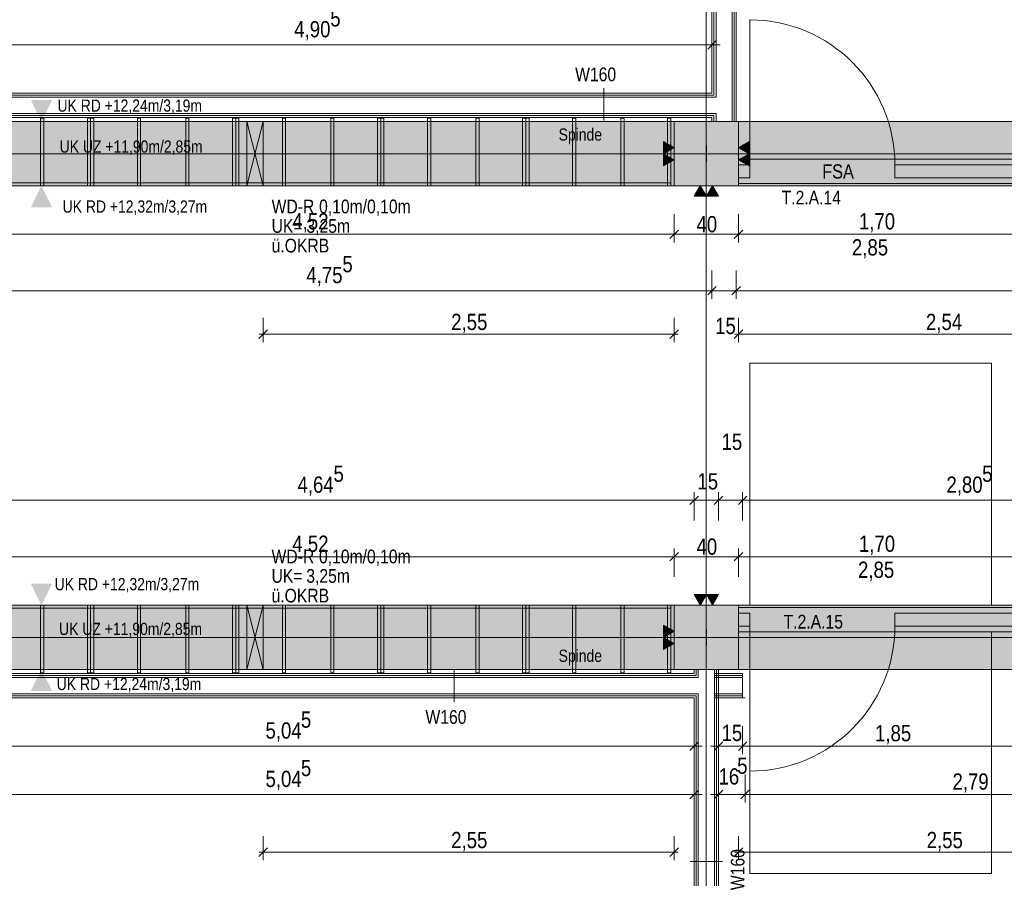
# Model space of a CAD drawing. Extents: x -620 to 300, y 62 to 1112.
# Tile 47 of 95: x -211 to -89, y 520 to 626. Entities that reach past the tile are written whole.
import ezdxf
from ezdxf.lldxf.tags import DXFTag

# ---------------------------------------------------------------- set-up
doc = ezdxf.new("R2010")
doc.units = 0
doc.layers.get('0').update_dxf_attribs({"lineweight": 13})
for name, color, linetype, lineweight, true_color in [('00 -Bauelemente -Dämmung innen', 7, 'Continuous', 9, 0xff7fe6), ('00 -Bauelemente -Gipskarton', 7, 'Continuous', 9, 0xff7fe6), ('00_Beschriftung UZ', 3, 'Continuous', 13, 0x00ff00), ('30 -33 Aussenwände- 3 Aussenstützen', 7, 'Continuous', 50, 0x0000dd), ('30 -34 Innenwände- 11 Durchbruch', 4, 'Continuous', 9, 0x00ffff), ('30 -34 Innenwände- 2 nichttragend', 7, 'Continuous', 18, 0xff7fe6), ('30 -34 Innenwände- 4 Türen_Fenster', 7, 'Continuous', 15, 0x9955ff), ('30 -35 Decken- 1 Konstruktion-Träger- Stahlbeton', 7, 'grob-A06G9S5M8I', 13, 0x33aa00), ('60- 61 allgemeine Ausstattung- 1 Möbel', 7, 'Continuous', 9, 0x00cccc), ('70 -72 Beschriftung- 1 Beschriftung allgemein', 7, 'Continuous', 9, 0xff6633), ('70 -72 Beschriftung- 2 Beschriftung Bauteile', 7, 'Continuous', 9, 0x9999ff), ('70 -72 Beschriftung- 8 barrierefrei', 7, 'grob-A06G9S5M8I', 9, 0x888888), ('70 -76 Bemaßung- 2 Allgemein', 9, 'Continuous', 5, 0x808080), ('iwb_Schraffur_Unterzug', 7, 'Continuous', 5, 0xffffcc)]:
    doc.layers.add(name, color=color, linetype=linetype, lineweight=lineweight, true_color=true_color)
for name, color, linetype, lineweight in [('70 -71 Achsen- 1 Gebäudeachsen', 7, 'STRICHPUNKT2-A06G9S5N8I', 18), ('70 -75 Raumstempel- 3 Wandstempel', 7, 'Continuous', 50), ('Keine', 7, 'Continuous', 9)]:
    doc.layers.add(name, color=color, linetype=linetype, lineweight=lineweight)
doc.styles.get("Standard").update_dxf_attribs({"font": 'ARIALN.TTF'})
tags = doc.linetypes.add('fein_strichliert-A06G9S5O8I', pattern=[4, 1, -2, 1]).pattern_tags.tags
tags[8:9] = [DXFTag(74, 4), DXFTag(75, 0), DXFTag(340, '0'), DXFTag(46, 0.0), DXFTag(50, 0.0), DXFTag(44, 0.0), DXFTag(45, 0.0)]
tags[6:7] = [DXFTag(74, 4), DXFTag(75, 0), DXFTag(340, '0'), DXFTag(46, 0.0), DXFTag(50, 0.0), DXFTag(44, 0.0), DXFTag(45, 0.0)]
tags[4:5] = [DXFTag(74, 4), DXFTag(75, 0), DXFTag(340, '0'), DXFTag(46, 0.0), DXFTag(50, 0.0), DXFTag(44, 0.0), DXFTag(45, 0.0)]
tags = doc.linetypes.add('grob-A06G9S5M8I', pattern=[14, 3, -8, 3]).pattern_tags.tags
tags[8:9] = [DXFTag(74, 4), DXFTag(75, 0), DXFTag(340, '0'), DXFTag(46, 0.0), DXFTag(50, 0.0), DXFTag(44, 0.0), DXFTag(45, 0.0)]
tags[6:7] = [DXFTag(74, 4), DXFTag(75, 0), DXFTag(340, '0'), DXFTag(46, 0.0), DXFTag(50, 0.0), DXFTag(44, 0.0), DXFTag(45, 0.0)]
tags[4:5] = [DXFTag(74, 4), DXFTag(75, 0), DXFTag(340, '0'), DXFTag(46, 0.0), DXFTag(50, 0.0), DXFTag(44, 0.0), DXFTag(45, 0.0)]
tags = doc.linetypes.add('STRICHPUNKT2-A06G9S5N8I', pattern=[12.7, 6.35, -3.175, 0, -3.175]).pattern_tags.tags
tags[10:11] = [DXFTag(74, 4), DXFTag(75, 0), DXFTag(340, '0'), DXFTag(46, 0.0), DXFTag(50, 0.0), DXFTag(44, 0.0), DXFTag(45, 0.0)]
tags[8:9] = [DXFTag(74, 4), DXFTag(75, 0), DXFTag(340, '0'), DXFTag(46, 0.0), DXFTag(50, 0.0), DXFTag(44, 0.0), DXFTag(45, 0.0)]
tags[6:7] = [DXFTag(74, 4), DXFTag(75, 0), DXFTag(340, '0'), DXFTag(46, 0.0), DXFTag(50, 0.0), DXFTag(44, 0.0), DXFTag(45, 0.0)]
tags[4:5] = [DXFTag(74, 4), DXFTag(75, 0), DXFTag(340, '0'), DXFTag(46, 0.0), DXFTag(50, 0.0), DXFTag(44, 0.0), DXFTag(45, 0.0)]

# ---------------------------------------------------------------- blocks, each defined once
blk = doc.blocks.new('Referenz-A06G9S5P8I')
at = {"layer": '00 -Bauelemente -Dämmung innen', "color": 0, "linetype": 'Continuous', "lineweight": -2, "ltscale": 0.13}
for p, q in [((-124.35, 770.47), (-124.35, 616.47)), ((-122.35, 770.47), (-122.35, 613.47)), ((-222.45, 616.47), (-124.35, 616.47)), ((-220.45, 614.47), (-124.35, 614.47)), ((-124.35, 614.47), (-124.35, 613.47)), ((-126.55, 545.47), (-126.55, 544.47)), ((-124.55, 545.47), (-124.55, 388.47)), ((-126.55, 544.47), (-220.45, 544.47)), ((-121.05, 544.47), (-124.55, 544.47)), ((-126.55, 542.47), (-227.45, 542.47)), ((-126.55, 542.47), (-126.55, 388.47)), ((-121.05, 542.47), (-124.55, 542.47))]:
    blk.add_line(p, q, dxfattribs=at)
at = {"layer": '00 -Bauelemente -Gipskarton', "color": 0, "linetype": 'Continuous', "lineweight": -2, "ltscale": 0.13}
for p, q in [((-124.85, 770.47), (-124.85, 616.97)), ((-124.6, 770.47), (-124.6, 616.72)), ((-124.35, 770.47), (-124.35, 616.47)), ((-122.35, 770.47), (-122.35, 613.47)), ((-122.1, 770.47), (-122.1, 613.47)), ((-121.85, 770.47), (-121.85, 613.47)), ((-222.95, 616.97), (-124.85, 616.97)), ((-222.7, 616.72), (-124.6, 616.72)), ((-222.45, 616.47), (-124.35, 616.47)), ((-220.45, 614.47), (-124.35, 614.47)), ((-220.2, 614.22), (-124.6, 614.22)), ((-219.95, 613.97), (-124.85, 613.97)), ((-124.85, 613.97), (-124.85, 613.47)), ((-124.6, 614.22), (-124.6, 613.47)), ((-124.35, 614.47), (-124.35, 613.47)), ((-127.05, 544.97), (-219.95, 544.97)), ((-127.05, 545.47), (-127.05, 544.97)), ((-126.8, 545.47), (-126.8, 544.72)), ((-126.55, 545.47), (-126.55, 544.47)), ((-124.55, 545.47), (-124.55, 388.47)), ((-121.05, 544.97), (-124.55, 544.97)), ((-124.3, 545.47), (-124.3, 388.47)), ((-124.05, 545.47), (-124.05, 388.47)), ((-126.55, 544.47), (-220.45, 544.47)), ((-126.8, 544.72), (-220.2, 544.72)), ((-121.05, 544.72), (-124.55, 544.72)), ((-121.05, 544.47), (-124.55, 544.47)), ((-126.55, 542.47), (-227.45, 542.47)), ((-126.55, 542.47), (-126.55, 388.47)), ((-121.05, 542.47), (-124.55, 542.47)), ((-127.05, 541.97), (-227.95, 541.97)), ((-126.8, 542.22), (-227.7, 542.22)), ((-127.05, 541.97), (-127.05, 388.47)), ((-126.8, 542.22), (-126.8, 388.47)), ((-121.05, 542.22), (-124.55, 542.22)), ((-121.05, 541.97), (-124.55, 541.97))]:
    blk.add_line(p, q, dxfattribs=at)
at = {"layer": '00_Beschriftung UZ', "color": 0, "lineweight": -2}
for points in [[(-209.38, 616.14), (-208.05, 613.47), (-206.71, 616.14)], [(-209.38, 610.8), (-208.05, 613.47), (-206.71, 610.81)], [(-209.38, 608.14), (-208.05, 605.47), (-206.71, 608.14)], [(-209.38, 602.8), (-208.05, 605.47), (-206.71, 602.81)], [(-209.38, 556.14), (-208.05, 553.47), (-206.71, 556.14)], [(-209.38, 550.8), (-208.05, 553.47), (-206.71, 550.81)], [(-209.38, 548.14), (-208.05, 545.47), (-206.71, 548.14)], [(-209.38, 542.8), (-208.05, 545.47), (-206.71, 542.81)]]:
    blk.add_solid(points, dxfattribs=at)
at = {"layer": '30 -33 Aussenwände- 3 Aussenstützen', "color": 0, "linetype": 'Continuous', "lineweight": -2, "ltscale": 0.13}
for p, q in [((-121.55, 613.47), (-129.55, 613.47)), ((-129.55, 613.47), (-129.55, 605.47)), ((-121.55, 605.47), (-121.55, 613.47)), ((-129.55, 605.47), (-121.55, 605.47)), ((-129.55, 553.47), (-129.55, 545.47)), ((-121.55, 553.47), (-129.55, 553.47)), ((-121.55, 545.47), (-121.55, 553.47)), ((-129.55, 545.47), (-121.55, 545.47))]:
    blk.add_line(p, q, dxfattribs=at)
at = {"layer": '30 -33 Aussenwände- 3 Aussenstützen', "color": 0, "lineweight": -2}
for p, q in [((-125.55, 610.47), (-125.55, 608.47)), ((-126.55, 609.47), (-124.55, 609.47)), ((-125.55, 550.47), (-125.55, 548.47)), ((-126.55, 549.47), (-124.55, 549.47))]:
    blk.add_line(p, q, dxfattribs=at)
at = {"layer": '30 -34 Innenwände- 11 Durchbruch', "color": 0, "linetype": 'Continuous', "lineweight": -2, "ltscale": 0.13}
for p, q in [((-182.55, 613.47), (-180.55, 613.47)), ((-180.55, 613.47), (-182.55, 605.47)), ((-180.55, 605.47), (-182.55, 613.47)), ((-182.55, 605.47), (-182.55, 613.47)), ((-182.55, 613.47), (-180.55, 605.47)), ((-180.55, 613.47), (-182.55, 605.47)), ((-180.55, 605.47), (-180.55, 613.47)), ((-182.55, 605.47), (-180.55, 605.47)), ((-182.55, 553.47), (-180.55, 553.47)), ((-180.55, 553.47), (-182.55, 545.47)), ((-180.55, 545.47), (-182.55, 553.47)), ((-182.55, 545.47), (-182.55, 553.47)), ((-182.55, 553.47), (-180.55, 545.47)), ((-180.55, 553.47), (-182.55, 545.47)), ((-180.55, 545.47), (-180.55, 553.47)), ((-182.55, 545.47), (-180.55, 545.47))]:
    blk.add_line(p, q, dxfattribs=at)
at = {"layer": '30 -34 Innenwände- 11 Durchbruch', "color": 0, "lineweight": -2}
for points in [[(-182.55, 605.47), (-182.55, 613.47), (-181.55, 609.47)], [(-180.55, 605.47), (-181.55, 609.47), (-180.55, 613.47)], [(-182.55, 545.47), (-182.55, 553.47), (-181.55, 549.47)], [(-180.55, 545.47), (-181.55, 549.47), (-180.55, 553.47)]]:
    blk.add_solid(points, dxfattribs=at)
at = {"layer": '30 -34 Innenwände- 2 nichttragend', "color": 0, "linetype": 'Continuous', "lineweight": -2, "ltscale": 0.13}
for p, q in [((-124.85, 770.47), (-124.85, 616.97)), ((-121.85, 770.47), (-121.85, 613.47)), ((-222.95, 616.97), (-124.85, 616.97)), ((-219.95, 613.97), (-124.85, 613.97)), ((-124.85, 613.97), (-124.85, 613.47)), ((-121.55, 605.77), (-121.55, 608.77)), ((-121.55, 608.52), (-121.55, 608.77)), ((-121.55, 605.77), (-121.55, 608.52)), ((-121.55, 608.27), (-121.55, 608.52)), ((-121.55, 606.27), (-121.55, 608.27)), ((-121.55, 606.02), (-121.55, 606.27)), ((-121.55, 605.77), (-121.55, 606.02)), ((-121.55, 552.92), (-121.55, 553.17)), ((-121.55, 550.17), (-121.55, 552.92)), ((-121.55, 552.67), (-121.55, 552.92)), ((-121.55, 550.67), (-121.55, 552.67)), ((-121.55, 550.42), (-121.55, 550.67)), ((-121.55, 550.17), (-121.55, 550.42)), ((-127.05, 544.97), (-219.95, 544.97)), ((-127.05, 545.47), (-124.05, 545.47)), ((-127.05, 545.47), (-127.05, 544.97)), ((-124.55, 544.97), (-124.55, 541.97)), ((-121.05, 544.97), (-124.55, 544.97)), ((-124.05, 545.47), (-124.05, 388.47)), ((-121.05, 544.72), (-121.05, 544.97)), ((-121.05, 544.47), (-121.05, 544.72)), ((-121.05, 542.47), (-121.05, 544.47)), ((-121.05, 542.22), (-121.05, 542.47)), ((-127.05, 541.97), (-227.95, 541.97)), ((-127.05, 541.97), (-127.05, 388.47)), ((-121.05, 541.97), (-124.55, 541.97)), ((-121.05, 541.97), (-121.05, 542.22)), ((-120.75, 541.97), (-121.05, 541.97))]:
    blk.add_line(p, q, dxfattribs=at)
at = {"layer": '30 -34 Innenwände- 4 Türen_Fenster', "color": 0, "linetype": 'grob-A06G9S5M8I', "lineweight": -2, "ltscale": 0.13}
for p, q in [((-120.15, 608.07), (-120.15, 626.07)), ((-121.55, 608.77), (-87.55, 608.77)), ((-121.55, 605.77), (-87.55, 605.77)), ((-121.55, 553.17), (-87.55, 553.17)), ((-121.55, 550.17), (-87.55, 550.17)), ((-120.15, 550.87), (-120.15, 532.87))]:
    blk.add_line(p, q, dxfattribs=at)
at = {"layer": '30 -34 Innenwände- 4 Türen_Fenster', "color": 0, "linetype": 'Continuous', "lineweight": -2, "ltscale": 0.13}
for p, q in [((-121.55, 608.07), (-120.15, 608.07)), ((-121.55, 606.47), (-121.55, 608.07)), ((-120.15, 608.07), (-120.15, 606.47)), ((-102.15, 608.07), (-87.55, 608.07)), ((-102.15, 606.47), (-102.15, 608.07)), ((-120.15, 606.47), (-121.55, 606.47)), ((-87.55, 606.47), (-102.15, 606.47)), ((-121.55, 550.87), (-121.55, 552.47)), ((-121.55, 552.47), (-120.15, 552.47)), ((-120.15, 552.47), (-120.15, 550.87)), ((-102.15, 552.47), (-87.55, 552.47)), ((-102.15, 550.87), (-102.15, 552.47)), ((-120.15, 550.87), (-121.55, 550.87)), ((-87.55, 550.87), (-102.15, 550.87))]:
    blk.add_line(p, q, dxfattribs=at)
at = {"layer": '30 -34 Innenwände- 4 Türen_Fenster', "color": 0, "linetype": 'grob-A06G9S5M8I', "lineweight": -2, "ltscale": 0.13}
for centre, major_axis in [((-120.15, 608.07), (18, 0)), ((-120.15, 550.87), (0, -18))]:
    blk.add_ellipse(centre, major_axis=major_axis, ratio=1, start_param=0, end_param=1.570796, dxfattribs=at)
at = {"layer": '30 -35 Decken- 1 Konstruktion-Träger- Stahlbeton', "color": 0, "lineweight": -2}
for p, q in [((-451.55, 613.47), (35.45, 613.47)), ((-451.55, 605.47), (35.45, 605.47)), ((35.45, 553.47), (-451.55, 553.47)), ((35.45, 545.47), (-451.55, 545.47))]:
    blk.add_line(p, q, dxfattribs=at)
at = {"layer": '60- 61 allgemeine Ausstattung- 1 Möbel', "color": 0, "linetype": 'fein_strichliert-A06G9S5O8I', "lineweight": -2, "ltscale": 0.13}
for p, q in [((-208.15, 613.87), (-207.75, 613.87)), ((-208.15, 605.47), (-208.15, 613.87)), ((-207.75, 613.87), (-207.75, 605.47)), ((-202.35, 613.87), (-201.95, 613.87)), ((-202.35, 605.47), (-202.35, 613.87)), ((-201.95, 613.87), (-201.55, 613.87)), ((-201.95, 605.47), (-201.95, 613.87)), ((-201.95, 613.87), (-201.95, 605.47)), ((-201.55, 613.87), (-201.55, 605.47)), ((-196.15, 613.87), (-195.75, 613.87)), ((-196.15, 605.47), (-196.15, 613.87)), ((-195.75, 613.87), (-195.75, 605.47)), ((-190.15, 613.87), (-189.75, 613.87)), ((-190.15, 605.47), (-190.15, 613.87)), ((-189.75, 613.87), (-189.75, 605.47)), ((-184.35, 613.87), (-183.95, 613.87)), ((-184.35, 605.47), (-184.35, 613.87)), ((-183.95, 613.87), (-183.55, 613.87)), ((-183.95, 605.47), (-183.95, 613.87)), ((-183.95, 613.87), (-183.95, 605.47)), ((-183.55, 613.87), (-183.55, 605.47)), ((-178.15, 613.87), (-177.75, 613.87)), ((-178.15, 605.47), (-178.15, 613.87)), ((-177.75, 613.87), (-177.75, 605.47)), ((-172.15, 613.87), (-171.75, 613.87)), ((-172.15, 605.47), (-172.15, 613.87)), ((-171.75, 613.87), (-171.75, 605.47)), ((-166.35, 613.87), (-165.95, 613.87)), ((-166.35, 605.47), (-166.35, 613.87)), ((-165.95, 613.87), (-165.55, 613.87)), ((-165.95, 605.47), (-165.95, 613.87)), ((-165.95, 613.87), (-165.95, 605.47)), ((-165.55, 613.87), (-165.55, 605.47)), ((-160.15, 613.87), (-159.75, 613.87)), ((-160.15, 605.47), (-160.15, 613.87)), ((-159.75, 613.87), (-159.75, 605.47)), ((-154.15, 613.87), (-153.75, 613.87)), ((-154.15, 605.47), (-154.15, 613.87)), ((-153.75, 613.87), (-153.75, 605.47)), ((-148.35, 613.87), (-147.95, 613.87)), ((-148.35, 605.47), (-148.35, 613.87)), ((-147.95, 613.87), (-147.95, 605.47)), ((-147.95, 613.87), (-147.55, 613.87)), ((-147.95, 605.47), (-147.95, 613.87)), ((-147.55, 613.87), (-147.55, 605.47)), ((-142.15, 613.87), (-141.75, 613.87)), ((-142.15, 605.47), (-142.15, 613.87)), ((-141.75, 613.87), (-141.75, 605.47)), ((-136.15, 613.87), (-135.75, 613.87)), ((-136.15, 605.47), (-136.15, 613.87)), ((-135.75, 613.87), (-135.75, 605.47)), ((-130.35, 613.87), (-129.95, 613.87)), ((-130.35, 605.47), (-130.35, 613.87)), ((-129.95, 613.87), (-129.95, 605.47)), ((-219.95, 605.87), (-129.95, 605.87)), ((-129.95, 605.47), (-219.95, 605.47)), ((-207.75, 605.47), (-208.15, 605.47)), ((-201.95, 605.47), (-202.35, 605.47)), ((-201.55, 605.47), (-201.95, 605.47)), ((-195.75, 605.47), (-196.15, 605.47)), ((-189.75, 605.47), (-190.15, 605.47)), ((-183.95, 605.47), (-184.35, 605.47)), ((-183.55, 605.47), (-183.95, 605.47)), ((-177.75, 605.47), (-178.15, 605.47)), ((-171.75, 605.47), (-172.15, 605.47)), ((-165.95, 605.47), (-166.35, 605.47)), ((-165.55, 605.47), (-165.95, 605.47)), ((-159.75, 605.47), (-160.15, 605.47)), ((-153.75, 605.47), (-154.15, 605.47)), ((-147.95, 605.47), (-148.35, 605.47)), ((-147.55, 605.47), (-147.95, 605.47)), ((-141.75, 605.47), (-142.15, 605.47)), ((-135.75, 605.47), (-136.15, 605.47)), ((-129.95, 605.47), (-130.35, 605.47)), ((-129.95, 605.87), (-129.95, 605.47)), ((-219.95, 553.47), (-129.95, 553.47)), ((-208.15, 545.07), (-208.15, 553.47)), ((-208.15, 553.47), (-207.75, 553.47)), ((-207.75, 553.47), (-207.75, 545.07)), ((-202.35, 545.07), (-202.35, 553.47)), ((-202.35, 553.47), (-201.95, 553.47)), ((-201.95, 545.07), (-201.95, 553.47)), ((-201.95, 553.47), (-201.55, 553.47)), ((-201.95, 553.47), (-201.95, 545.07)), ((-201.55, 553.47), (-201.55, 545.07)), ((-196.15, 545.07), (-196.15, 553.47)), ((-196.15, 553.47), (-195.75, 553.47)), ((-195.75, 553.47), (-195.75, 545.07)), ((-190.15, 545.07), (-190.15, 553.47)), ((-190.15, 553.47), (-189.75, 553.47)), ((-189.75, 553.47), (-189.75, 545.07)), ((-184.35, 545.07), (-184.35, 553.47)), ((-184.35, 553.47), (-183.95, 553.47)), ((-183.95, 545.07), (-183.95, 553.47)), ((-183.95, 553.47), (-183.55, 553.47)), ((-183.95, 553.47), (-183.95, 545.07)), ((-183.55, 553.47), (-183.55, 545.07)), ((-178.15, 545.07), (-178.15, 553.47)), ((-178.15, 553.47), (-177.75, 553.47)), ((-177.75, 553.47), (-177.75, 545.07)), ((-172.15, 545.07), (-172.15, 553.47)), ((-172.15, 553.47), (-171.75, 553.47)), ((-171.75, 553.47), (-171.75, 545.07)), ((-166.35, 545.07), (-166.35, 553.47)), ((-166.35, 553.47), (-165.95, 553.47)), ((-165.95, 545.07), (-165.95, 553.47)), ((-165.95, 553.47), (-165.55, 553.47)), ((-165.95, 553.47), (-165.95, 545.07)), ((-165.55, 553.47), (-165.55, 545.07)), ((-160.15, 545.07), (-160.15, 553.47)), ((-160.15, 553.47), (-159.75, 553.47)), ((-159.75, 553.47), (-159.75, 545.07)), ((-154.15, 545.07), (-154.15, 553.47)), ((-154.15, 553.47), (-153.75, 553.47)), ((-153.75, 553.47), (-153.75, 545.07)), ((-148.35, 545.07), (-148.35, 553.47)), ((-148.35, 553.47), (-147.95, 553.47)), ((-147.95, 553.47), (-147.95, 545.07)), ((-147.95, 545.07), (-147.95, 553.47)), ((-147.95, 553.47), (-147.55, 553.47)), ((-147.55, 553.47), (-147.55, 545.07)), ((-142.15, 545.07), (-142.15, 553.47)), ((-142.15, 553.47), (-141.75, 553.47)), ((-141.75, 553.47), (-141.75, 545.07)), ((-136.15, 545.07), (-136.15, 553.47)), ((-136.15, 553.47), (-135.75, 553.47)), ((-135.75, 553.47), (-135.75, 545.07)), ((-130.35, 545.07), (-130.35, 553.47)), ((-130.35, 553.47), (-129.95, 553.47)), ((-129.95, 553.47), (-129.95, 545.07)), ((-129.95, 553.47), (-129.95, 553.07)), ((-129.95, 553.07), (-219.95, 553.07)), ((-207.75, 545.07), (-208.15, 545.07)), ((-201.95, 545.07), (-202.35, 545.07)), ((-201.55, 545.07), (-201.95, 545.07)), ((-195.75, 545.07), (-196.15, 545.07)), ((-189.75, 545.07), (-190.15, 545.07)), ((-183.95, 545.07), (-184.35, 545.07)), ((-183.55, 545.07), (-183.95, 545.07)), ((-177.75, 545.07), (-178.15, 545.07)), ((-171.75, 545.07), (-172.15, 545.07)), ((-165.95, 545.07), (-166.35, 545.07)), ((-165.55, 545.07), (-165.95, 545.07)), ((-159.75, 545.07), (-160.15, 545.07)), ((-153.75, 545.07), (-154.15, 545.07)), ((-147.95, 545.07), (-148.35, 545.07)), ((-147.55, 545.07), (-147.95, 545.07)), ((-141.75, 545.07), (-142.15, 545.07)), ((-135.75, 545.07), (-136.15, 545.07)), ((-129.95, 545.07), (-130.35, 545.07))]:
    blk.add_line(p, q, dxfattribs=at)
at = {"layer": '70 -71 Achsen- 1 Gebäudeachsen', "color": 0, "linetype": 'STRICHPUNKT2-A06G9S5N8I', "lineweight": -2, "ltscale": 0.13}
for p, q in [((-125.58, 1084.39), (-125.58, 84.95)), ((-538.63, 609.45), (76.53, 609.45)), ((-538.63, 549.45), (76.53, 549.45))]:
    blk.add_line(p, q, dxfattribs=at)
at = {"layer": '70 -72 Beschriftung- 2 Beschriftung Bauteile', "color": 0, "lineweight": -2}
for p, q in [((-130.85, 610.97), (-129.55, 610.22)), ((-130.85, 609.47), (-130.85, 610.97)), ((-121.55, 610.22), (-120.25, 610.97)), ((-120.25, 610.97), (-120.25, 609.47)), ((-129.55, 610.22), (-130.85, 609.47)), ((-120.25, 609.47), (-121.55, 610.22)), ((-130.85, 609.47), (-129.55, 608.72)), ((-130.85, 607.97), (-130.85, 609.47)), ((-129.55, 608.72), (-130.85, 607.97)), ((-121.55, 608.72), (-120.25, 609.47)), ((-120.25, 607.97), (-121.55, 608.72)), ((-120.25, 609.47), (-120.25, 607.97)), ((-127.05, 604.18), (-126.3, 605.47)), ((-126.3, 605.47), (-125.55, 604.18)), ((-125.55, 604.18), (-124.8, 605.47)), ((-124.8, 605.47), (-124.05, 604.18)), ((-125.55, 604.18), (-127.05, 604.18)), ((-124.05, 604.18), (-125.55, 604.18)), ((-126.3, 553.47), (-127.05, 554.77)), ((-127.05, 554.77), (-125.55, 554.77)), ((-125.55, 554.77), (-126.3, 553.47)), ((-124.8, 553.47), (-125.55, 554.77)), ((-125.55, 554.77), (-124.05, 554.77)), ((-124.05, 554.77), (-124.8, 553.47)), ((-130.85, 550.97), (-129.55, 550.22)), ((-130.85, 549.47), (-130.85, 550.97)), ((-129.55, 550.22), (-130.85, 549.47)), ((-130.85, 549.47), (-129.55, 548.72)), ((-130.85, 547.97), (-130.85, 549.47)), ((-129.55, 548.72), (-130.85, 547.97))]:
    blk.add_line(p, q, dxfattribs=at)
for points in [[(-130.85, 609.47), (-130.85, 610.97), (-129.55, 610.22)], [(-120.25, 609.47), (-121.55, 610.22), (-120.25, 610.97)], [(-130.85, 607.97), (-130.85, 609.47), (-129.55, 608.72)], [(-120.25, 607.97), (-121.55, 608.72), (-120.25, 609.47)], [(-126.3, 604.18), (-127.05, 604.18), (-126.3, 605.47)], [(-126.3, 604.18), (-126.3, 605.47), (-125.55, 604.18)], [(-124.8, 604.18), (-125.55, 604.18), (-124.8, 605.47)], [(-124.8, 604.18), (-124.8, 605.47), (-124.05, 604.18)], [(-126.3, 553.47), (-127.05, 554.77), (-126.3, 554.77)], [(-126.3, 553.47), (-126.3, 554.77), (-125.55, 554.77)], [(-124.8, 553.47), (-125.55, 554.77), (-124.8, 554.77)], [(-124.8, 553.47), (-124.8, 554.77), (-124.05, 554.77)], [(-130.85, 549.47), (-130.85, 550.97), (-129.55, 550.22)], [(-130.85, 547.97), (-130.85, 549.47), (-129.55, 548.72)]]:
    blk.add_solid(points, dxfattribs=at)
at = {"layer": '70 -72 Beschriftung- 8 barrierefrei', "color": 0, "linetype": 'grob-A06G9S5M8I', "lineweight": -2, "ltscale": 0.13}
for p, q in [((-120.15, 553.47), (-120.15, 583.47)), ((-120.15, 583.47), (-90.15, 583.47)), ((-90.15, 583.47), (-90.15, 553.47)), ((-90.15, 553.47), (-120.15, 553.47)), ((-120.15, 520.17), (-120.15, 550.17)), ((-120.15, 550.17), (-90.15, 550.17)), ((-90.15, 550.17), (-90.15, 520.17)), ((-90.15, 520.17), (-120.15, 520.17))]:
    blk.add_line(p, q, dxfattribs=at)
at = {"layer": '70 -75 Raumstempel- 3 Wandstempel', "color": 0, "linetype": 'Continuous', "lineweight": -2, "ltscale": 0.13}
for p, q in [((-138.27, 617.6), (-138.27, 613.6)), ((-156.83, 541.47), (-156.83, 545.47)), ((-123.55, 521.67), (-127.55, 521.67))]:
    blk.add_line(p, q, dxfattribs=at)
at = {"layer": '70 -76 Bemaßung- 2 Allgemein', "color": 0, "linetype": 'Continuous', "lineweight": -2, "ltscale": 0.13}
for p, q in [((-124.32, 623.5), (-125.38, 622.44)), ((-124.85, 620.47), (-124.85, 623.97)), ((-221.89, 622.97), (-125.91, 622.97)), ((-123.85, 622.97), (-125.91, 622.97)), ((-129.55, 601.97), (-129.55, 598.47)), ((-129.55, 601.97), (-129.55, 598.47)), ((-121.55, 601.97), (-121.55, 598.47)), ((-121.55, 601.97), (-121.55, 598.47)), ((-129.02, 600), (-130.08, 598.94)), ((-130.08, 598.94), (-129.02, 600)), ((-121.02, 600), (-122.08, 598.94)), ((-122.08, 598.94), (-121.02, 600)), ((-130.61, 599.47), (-218.89, 599.47)), ((-128.55, 599.47), (-130.61, 599.47)), ((-130.55, 599.47), (-128.49, 599.47)), ((-122.61, 599.47), (-128.49, 599.47)), ((-120.55, 599.47), (-122.61, 599.47)), ((-122.55, 599.47), (-120.49, 599.47)), ((-88.61, 599.47), (-120.49, 599.47)), ((-86.55, 599.47), (-88.61, 599.47)), ((-124.85, 594.97), (-124.85, 591.47)), ((-124.85, 594.97), (-124.85, 591.47)), ((-121.85, 594.97), (-121.85, 591.47)), ((-121.85, 594.97), (-121.85, 591.47)), ((-124.32, 593), (-125.38, 591.94)), ((-124.32, 593), (-125.38, 591.94)), ((-122.38, 591.94), (-121.32, 593)), ((-122.38, 591.94), (-121.32, 593)), ((-125.91, 592.47), (-218.89, 592.47)), ((-125.91, 592.47), (-126.97, 592.47)), ((-123.85, 592.47), (-125.91, 592.47)), ((-123.85, 592.47), (-125.91, 592.47)), ((-121.85, 592.47), (-124.85, 592.47)), ((-122.85, 592.47), (-120.79, 592.47)), ((-122.85, 592.47), (-120.79, 592.47)), ((-120.79, 592.47), (-119.73, 592.47)), ((34.39, 592.47), (-120.79, 592.47)), ((-180.55, 589.09), (-180.55, 586.09)), ((-129.55, 589.09), (-129.55, 586.09)), ((-121.55, 589.09), (-121.55, 586.09)), ((-181.08, 586.56), (-180.02, 587.62)), ((-181.05, 587.09), (-179.49, 587.09)), ((-130.61, 587.09), (-179.49, 587.09)), ((-129.05, 587.09), (-130.61, 587.09)), ((-129.02, 587.62), (-130.08, 586.56)), ((-122.08, 586.56), (-121.02, 587.62)), ((-122.05, 587.09), (-120.49, 587.09)), ((-71.81, 587.09), (-120.49, 587.09)), ((-126.52, 567), (-127.58, 565.94)), ((-126.52, 567), (-127.58, 565.94)), ((-127.05, 563.97), (-127.05, 567.47)), ((-127.05, 563.97), (-127.05, 567.47)), ((-124.58, 565.94), (-123.52, 567)), ((-123.52, 567), (-124.58, 565.94)), ((-124.05, 563.97), (-124.05, 567.47)), ((-124.05, 563.97), (-124.05, 567.47)), ((-121.58, 565.94), (-120.52, 567)), ((-121.58, 565.94), (-120.52, 567)), ((-121.05, 563.97), (-121.05, 567.47)), ((-121.05, 563.97), (-121.05, 567.47)), ((-128.11, 566.47), (-218.89, 566.47)), ((-128.11, 566.47), (-129.17, 566.47)), ((-126.05, 566.47), (-128.11, 566.47)), ((-126.05, 566.47), (-128.11, 566.47)), ((-124.05, 566.47), (-127.05, 566.47)), ((-125.11, 566.47), (-126.17, 566.47)), ((-123.05, 566.47), (-125.11, 566.47)), ((-125.05, 566.47), (-122.99, 566.47)), ((-121.05, 566.47), (-124.05, 566.47)), ((-122.99, 566.47), (-121.93, 566.47)), ((-122.05, 566.47), (-119.99, 566.47)), ((-122.05, 566.47), (-119.99, 566.47)), ((-119.99, 566.47), (-118.93, 566.47)), ((-66.01, 566.47), (-119.99, 566.47)), ((-129.02, 560), (-130.08, 558.94)), ((-130.08, 558.94), (-129.02, 560)), ((-129.55, 556.97), (-129.55, 560.47)), ((-129.55, 556.97), (-129.55, 560.47)), ((-121.02, 560), (-122.08, 558.94)), ((-122.08, 558.94), (-121.02, 560)), ((-121.55, 556.97), (-121.55, 560.47)), ((-121.55, 556.97), (-121.55, 560.47)), ((-130.61, 559.47), (-218.89, 559.47)), ((-128.55, 559.47), (-130.61, 559.47)), ((-130.55, 559.47), (-128.49, 559.47)), ((-122.61, 559.47), (-128.49, 559.47)), ((-120.55, 559.47), (-122.61, 559.47)), ((-122.55, 559.47), (-120.49, 559.47)), ((-88.61, 559.47), (-120.49, 559.47)), ((-86.55, 559.47), (-88.61, 559.47)), ((-127.05, 538.47), (-127.05, 534.97)), ((-124.05, 538.47), (-124.05, 534.97)), ((-121.05, 538.47), (-121.05, 534.97)), ((-121.05, 538.47), (-121.05, 534.97)), ((-126.52, 536.5), (-127.58, 535.44)), ((-124.58, 535.44), (-123.52, 536.5)), ((-120.52, 536.5), (-121.58, 535.44)), ((-121.58, 535.44), (-120.52, 536.5)), ((-128.11, 535.97), (-226.89, 535.97)), ((-126.05, 535.97), (-128.11, 535.97)), ((-125.05, 535.97), (-122.99, 535.97)), ((-122.11, 535.97), (-122.99, 535.97)), ((-120.05, 535.97), (-122.11, 535.97)), ((-122.05, 535.97), (-119.99, 535.97)), ((-85.11, 535.97), (-119.99, 535.97)), ((-127.05, 532.47), (-127.05, 528.97)), ((-124.05, 532.47), (-124.05, 528.97)), ((-120.75, 532.47), (-120.75, 528.97)), ((-120.75, 532.47), (-120.75, 528.97)), ((-126.52, 530.5), (-127.58, 529.44)), ((-124.58, 529.44), (-123.52, 530.5)), ((-120.22, 530.5), (-121.28, 529.44)), ((-121.28, 529.44), (-120.22, 530.5)), ((-128.11, 529.97), (-226.89, 529.97)), ((-126.05, 529.97), (-128.11, 529.97)), ((-125.05, 529.97), (-122.99, 529.97)), ((-121.81, 529.97), (-122.99, 529.97)), ((-119.75, 529.97), (-121.81, 529.97)), ((-121.75, 529.97), (-119.69, 529.97)), ((-66.01, 529.97), (-119.69, 529.97)), ((-180.55, 524.81), (-180.55, 521.81)), ((-129.55, 524.81), (-129.55, 521.81)), ((-121.55, 524.81), (-121.55, 521.81)), ((-181.08, 522.28), (-180.02, 523.35)), ((-129.02, 523.35), (-130.08, 522.28)), ((-122.08, 522.28), (-121.02, 523.35)), ((-181.05, 522.81), (-179.49, 522.81)), ((-130.61, 522.81), (-179.49, 522.81)), ((-129.05, 522.81), (-130.61, 522.81)), ((-122.05, 522.81), (-120.49, 522.81)), ((-71.61, 522.81), (-120.49, 522.81))]:
    blk.add_line(p, q, dxfattribs=at)
at = {"layer": '00_Beschriftung UZ', "color": 0, "linetype": 'ByBlock', "lineweight": -2, "ltscale": 0.13, "char_height": 1.5103, "attachment_point": 1}
for s, insert in [('{\\fArial Narrow;UK RD +12,24m/3,19m}', (-206.06, 616.19)), ('{\\fArial Narrow;UK UZ +11,90m/2,85m}', (-205.79, 611.11)), ('{\\fArial Narrow;UK RD +12,32m/3,27m}', (-205.42, 603.67)), ('{\\fArial Narrow;UK RD +12,32m/3,27m}', (-206.41, 556.83)), ('{\\fArial Narrow;UK UZ +11,90m/2,85m}', (-205.86, 551.27)), ('{\\fArial Narrow;UK RD +12,24m/3,19m}', (-206.15, 544.44))]:
    blk.add_mtext(s, dxfattribs=dict(at, insert=insert))
at = {"layer": '30 -34 Innenwände- 11 Durchbruch', "color": 0, "linetype": 'Continuous', "lineweight": -2, "ltscale": 0.13, "char_height": 1.7, "attachment_point": 1}
for s, insert in [('{\\fArial Narrow;WD-R}', (-179.49, 603.77)), ('{\\fArial Narrow;0,10m/0,10m}', (-173.6, 603.77)), ('{\\fArial Narrow;UK=}', (-179.49, 601.35)), ('{\\fArial Narrow;3,25m}', (-175.17, 601.35)), ('{\\fArial Narrow;ü.OKRB}', (-179.49, 598.92)), ('{\\fArial Narrow;0,25m/0,10m}', (-223.09, 561.56)), ('{\\fArial Narrow;WD-R}', (-179.5, 560.35)), ('{\\fArial Narrow;0,10m/0,10m}', (-173.61, 560.35)), ('{\\fArial Narrow;UK=}', (-179.5, 557.94)), ('{\\fArial Narrow;3,25m}', (-175.19, 557.94)), ('{\\fArial Narrow;ü.OKRB}', (-179.5, 555.5))]:
    blk.add_mtext(s, dxfattribs=dict(at, insert=insert))
at = {"layer": '70 -72 Beschriftung- 1 Beschriftung allgemein', "color": 0, "linetype": 'Continuous', "lineweight": -2, "ltscale": 0.13, "char_height": 1.5103, "attachment_point": 1}
for insert in [(-143.88, 612.6), (-143.88, 547.94)]:
    blk.add_mtext('{\\fArial Narrow;Spinde}', dxfattribs=dict(at, insert=insert))
at = {"layer": '70 -75 Raumstempel- 3 Wandstempel', "color": 0, "linetype": 'ByBlock', "lineweight": -2, "ltscale": 0.13, "char_height": 1.7, "attachment_point": 1}
for insert in [(-141.83, 620.16), (-160.4, 540.44)]:
    blk.add_mtext('{\\fArial Narrow;W160}', dxfattribs=dict(at, insert=insert))
at = {"layer": '70 -75 Raumstempel- 3 Wandstempel', "color": 0, "linetype": 'ByBlock', "lineweight": -2, "ltscale": 0.13, "insert": (-122.52, 518.11), "char_height": 1.7, "attachment_point": 1, "rotation": 90}
blk.add_mtext('{\\fArial Narrow;W160}', dxfattribs=at)
at = {"layer": '70 -76 Bemaßung- 2 Allgemein', "color": 0, "linetype": 'Continuous', "lineweight": -2, "ltscale": 0.13, "char_height": 2.0138, "attachment_point": 1}
for s, insert in [('{\\fArial Narrow;5}', (-172.21, 627.27)), ('{\\fArial Narrow;4,90}', (-176.68, 625.92)), ('{\\fArial Narrow;4,52}', (-176.92, 602.09)), ('{\\fArial Narrow;40}', (-126.77, 601.73)), ('{\\fArial Narrow;1,70}', (-106.62, 602.09)), ('{\\fArial Narrow;2,85}', (-107.49, 598.86)), ('{\\fArial Narrow;5}', (-170.71, 596.77)), ('{\\fArial Narrow;4,75}', (-175.18, 595.42)), ('{\\fArial Narrow;2,55}', (-157.21, 589.61)), ('{\\fArial Narrow;15}', (-124.46, 589.11)), ('{\\fArial Narrow;2,54}', (-98.3, 589.61)), ('{\\fArial Narrow;15}', (-123.66, 574.74)), ('{\\fArial Narrow;5}', (-171.81, 570.77)), ('{\\fArial Narrow;5}', (-91.33, 570.77)), ('{\\fArial Narrow;4,64}', (-176.28, 569.42)), ('{\\fArial Narrow;15}', (-126.66, 569.83)), ('{\\fArial Narrow;2,80}', (-95.76, 569.42)), ('{\\fArial Narrow;4,52}', (-176.92, 562.09)), ('{\\fArial Narrow;1,70}', (-106.62, 562.09)), ('{\\fArial Narrow;40}', (-126.77, 561.73)), ('{\\fArial Narrow;2,85}', (-106.73, 558.86)), ('{\\fArial Narrow;5}', (-175.85, 540.27)), ('{\\fArial Narrow;5,04}', (-180.25, 538.92)), ('{\\fArial Narrow;15}', (-123.66, 538.62)), ('{\\fArial Narrow;1,85}', (-104.62, 538.59)), ('{\\fArial Narrow;5}', (-175.85, 534.27)), ('{\\fArial Narrow;5}', (-121.72, 534.56)), ('{\\fArial Narrow;5,04}', (-180.25, 532.92)), ('{\\fArial Narrow;16}', (-124.04, 533.22)), ('{\\fArial Narrow;2,79}', (-95.01, 532.59)), ('{\\fArial Narrow;2,55}', (-157.21, 525.33)), ('{\\fArial Narrow;2,55}', (-98.21, 525.33))]:
    blk.add_mtext(s, dxfattribs=dict(at, insert=insert))
at = {"layer": 'Keine', "color": 0, "linetype": 'ByBlock', "lineweight": -2, "ltscale": 0.13, "attachment_point": 1}
for s, insert, char_height in [('{\\fArial Narrow;FSA}', (-111.17, 608.15), 1.7621), ('{\\fArial Narrow;T.2.A.14}', (-116.21, 604.87), 1.7), ('{\\fArial Narrow;T.2.A.15}', (-115.96, 552.26), 1.7)]:
    blk.add_mtext(s, dxfattribs=dict(at, insert=insert, char_height=char_height))
blk = doc.blocks.new('Referenz-A06G9S5R8I')
at = {"layer": 'iwb_Schraffur_Unterzug', "linetype": 'Continuous', "ltscale": 0.13}
for points in [[(-538.63, 613.45), (76.53, 613.45), (76.53, 607.29)], [(-538.63, 613.45), (76.53, 607.29), (-538.63, 609.79)], [(-538.63, 609.79), (76.53, 607.29), (76.53, 605.45)], [(-538.63, 609.79), (76.53, 605.45), (-538.63, 605.45)], [(-451.55, 553.45), (35.42, 553.45), (-451.55, 545.45), (35.42, 545.45)]]:
    blk.add_solid(points, dxfattribs=at)

msp = doc.modelspace()

# ---------------------------------------------------------------- block references
at = {"color": 8, "lineweight": 13, "ltscale": 0.13, "true_color": 0x808080}
msp.add_blockref('Referenz-A06G9S5P8I', (0, 0), dxfattribs=at)
at = {"color": 8, "lineweight": 25, "ltscale": 0.25, "true_color": 0x808080}
msp.add_blockref('Referenz-A06G9S5R8I', (0, 0), dxfattribs=at)

doc.saveas('drawing.dxf')
